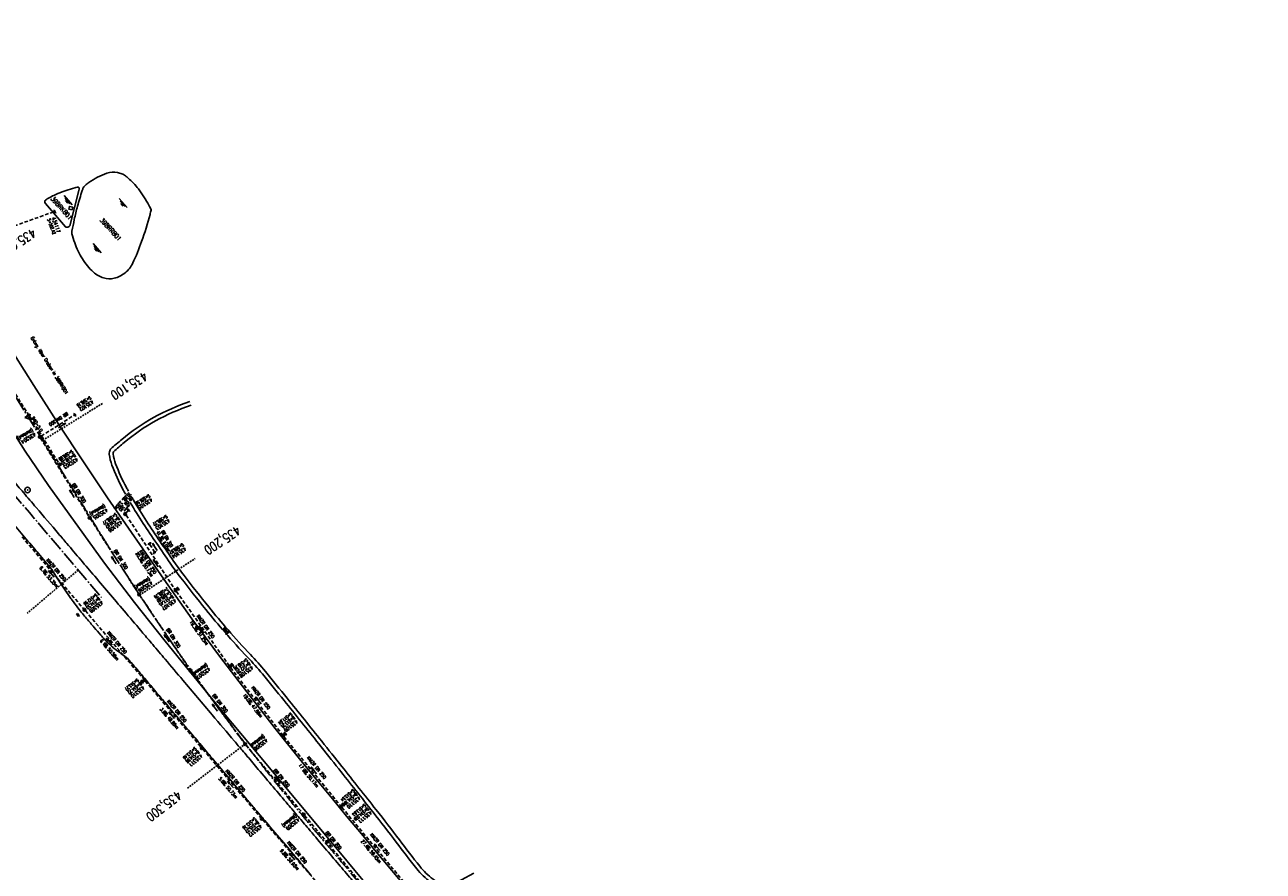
# Model space of a CAD drawing. Extents: x 454519 to 459636, y 422856 to 428936.
# Tile 36 of 82: x 457675 to 458353, y 424926 to 425389. Entities that reach past the tile are written whole.
import ezdxf
from ezdxf.enums import TextEntityAlignment as Align

# ---------------------------------------------------------------- set-up
doc = ezdxf.new("R2010")
doc.units = 0
doc.header["$LTSCALE"] = 2
doc.header["$MEASUREMENT"] = 0
for name, pattern in [('ACHSE', [5.5, 4, -0.5, 0.5, -0.5]), ('AUSGEZOGEN', [0]), ('GESTRICH-X2', [1.5, 1, -0.5]), ('GESTRICHELT', [0.75, 0.5, -0.25])]:
    doc.linetypes.add(name, pattern=pattern)
doc.layers.get('0').update_dxf_attribs({"linetype": 'CONTINUOUS'})
for name, color, linetype in [('ACHSETOP', 1, 'ACHSE'), ('FBR', 8, 'CONTINUOUS'), ('HEKTOM', 1, 'GESTRICHELT'), ('KANAL', 7, 'GESTRICH-X2'), ('Netzknoten_PKT', 7, 'CONTINUOUS'), ('Netzknoten_PKT-NR', 7, 'CONTINUOUS'), ('Netzknoten_SIGNATUR', 7, 'CONTINUOUS'), ('PFEIL', 7, 'CONTINUOUS'), ('RRB', 4, 'AUSGEZOGEN'), ('SCHACHTNR', 6, 'CONTINUOUS'), ('SCHRIFT', 7, 'AUSGEZOGEN'), ('SCHSYMBOL', 7, 'CONTINUOUS'), ('TEXTO', 4, 'CONTINUOUS'), ('TEXTU', 4, 'CONTINUOUS'), ('WEG', 8, 'AUSGEZOGEN')]:
    doc.layers.add(name, color=color, linetype=linetype)
doc.styles.add('ROMANS', font='romans.shx', dxfattribs={"width": 0.8})

# ---------------------------------------------------------------- blocks, each defined once
blk = doc.blocks.new('PP')
at = {"color": 0}
blk.add_circle((0, -0.01), 1.49, dxfattribs=at)
blk.add_point((0, 0), dxfattribs=at)
blk = doc.blocks.new('PROM')
blk.add_line((1.57, 1.82), (0.02, 0.02))
for centre, radius in [((0.32, 1.51), 0.317), ((0.94, 0.29), 0.283), ((1.64, 0.29), 0.283)]:
    blk.add_circle(centre, radius)
blk.add_arc((0.99, 2.68), 1.03, 239.14139, 303.35492)
blk = doc.blocks.new('PFEIL2')
at = {"color": 0}
for p, q in [((0.88, 0), (-2.4, -0.01)), ((0.88, -0.27), (0.88, 0.28)), ((0.88, 0.28), (2.43, 0.01)), ((0.91, 0.27), (0.88, 0.26)), ((0.97, 0.26), (0.88, 0.25)), ((1.02, 0.25), (0.88, 0.23)), ((1.07, 0.24), (0.88, 0.21)), ((1.13, 0.23), (0.88, 0.19)), ((1.18, 0.22), (0.88, 0.17)), ((1.24, 0.21), (0.88, 0.15)), ((1.29, 0.21), (0.88, 0.14)), ((1.34, 0.2), (0.88, 0.12)), ((1.4, 0.19), (0.88, 0.1)), ((1.45, 0.18), (0.88, 0.08)), ((1.51, 0.17), (0.88, 0.06)), ((1.56, 0.16), (0.88, 0.04)), ((1.61, 0.15), (0.88, 0.02)), ((1.67, 0.14), (0.88, 0.01)), ((1.72, 0.13), (0.88, -0.01)), ((1.78, 0.12), (0.88, -0.03)), ((1.83, 0.11), (0.88, -0.05)), ((1.88, 0.1), (0.88, -0.07)), ((1.94, 0.09), (0.88, -0.09)), ((2.05, 0.08), (0.88, -0.12)), ((1.99, 0.08), (0.88, -0.11)), ((2.1, 0.07), (0.88, -0.14)), ((2.15, 0.06), (0.88, -0.16)), ((2.21, 0.05), (0.88, -0.18)), ((2.26, 0.04), (0.88, -0.2)), ((2.32, 0.03), (0.88, -0.22)), ((2.37, 0.02), (0.88, -0.23)), ((2.42, 0.01), (0.88, -0.25)), ((2.43, 0.01), (0.88, -0.27))]:
    blk.add_line(p, q, dxfattribs=at)
blk = doc.blocks.new('30')
at = {"color": 0}
for p, q in [((-0.75, -0.29), (-0.75, 0.29)), ((-0.75, 0.29), (0.75, 0.29)), ((0.75, 0.29), (0.75, -0.29)), ((0.75, -0.29), (-0.75, -0.29))]:
    blk.add_line(p, q, dxfattribs=at)
blk.add_point((0, 0), dxfattribs=at)
blk = doc.blocks.new('GST')
at = {"color": 0}
blk.add_circle((0, 0), 0.75, dxfattribs=at)
blk.add_point((0, 0), dxfattribs=at)
blk = doc.blocks.new('17')
blk.add_lwpolyline([(-0.76, -1.22), (0.75, -1.22), (0.75, -1.8), (-0.76, -1.8)], close=True)
blk.add_blockref('GST', (0, 0))
blk = doc.blocks.new('10')
blk.add_blockref('GST', (0, 0))
blk = doc.blocks.new('40')
at = {"color": 0}
blk.add_arc((0.02, 0.31), 0.91, 192.5363, 347.4637, dxfattribs=at)
blk.add_point((0, 0), dxfattribs=at)
blk = doc.blocks.new('13')
blk.add_lwpolyline([(0.76, 1.22), (-0.75, 1.22), (-0.75, 1.8), (0.76, 1.8)], close=True)
at = {"rotation": 180}
blk.add_blockref('GST', (0, 0), dxfattribs=at)
blk = doc.blocks.new('WASSER2')
at = {"layer": 'TEXTU'}
for p, q in [((-3.34, 0.01), (3.36, 0.01)), ((-1.9, -0.54), (2.16, -0.54)), ((-0.7, -1.16), (1.24, -1.16))]:
    blk.add_line(p, q, dxfattribs=at)
blk = doc.blocks.new('Station_Netzknoten')
at = {"layer": 'Netzknoten_SIGNATUR'}
for p, q in [((-1.75, 0.5), (1.75, 0.5)), ((0, -1.5), (-1.75, 0.5)), ((0, -1.5), (1.75, 0.5))]:
    blk.add_line(p, q, dxfattribs=at)
blk.add_point((0, 0), dxfattribs=at)
blk = doc.blocks.new('PKT')
at = {"color": 0}
blk.add_circle((0, 0), 0.15, dxfattribs=at)
blk.add_point((0, 0), dxfattribs=at)

msp = doc.modelspace()

# ---------------------------------------------------------------- linework, layer by layer
at = {"layer": 'ACHSETOP', "flags": 128}
msp.add_lwpolyline([(457915.72, 424851.29, -0.000006), (457913.58, 424853.81, -0.000044), (457913.3, 424854.14), (457897.16, 424873.22, 0.000004), (457889.08, 424882.77, -0.000008), (457881.01, 424892.31, -0.000002), (457872.61, 424902.22, -0.000003), (457864.86, 424911.39), (457848.71, 424930.47, 0.000027), (457843.58, 424936.54, -0.000013), (457838.45, 424942.6, -0.000828), (457837.34, 424943.91, -0.000193), (457832.58, 424949.58, -0.002836), (457826.36, 424957.07, -0.00181), (457816.73, 424968.91, -0.002663), (457809.62, 424977.8, -0.002228), (457801.22, 424988.52, -0.002227), (457793.59, 424998.45, -0.002235), (457786.07, 425008.4, -0.002237), (457778.64, 425018.43, -0.002229), (457771.27, 425028.55, -0.002228), (457764.01, 425038.74, -0.002231), (457756.84, 425048.97, -0.002238), (457749.71, 425059.34, -0.00227), (457742.78, 425069.63, -0.002201), (457734.87, 425081.59, -0.002958), (457729.08, 425090.55, -0.001376), (457721.3, 425102.82, -0.002197), (457716.48, 425110.54, -0.000018), (457715.87, 425111.53, 0.000102), (457715.76, 425111.71, 0.000005), (457709.19, 425122.34, -0.000006), (457702.61, 425132.97), (457689.46, 425154.23), (457676.31, 425175.49), (457663.16, 425196.75, -0.000006), (457656.58, 425207.38, 0.000006), (457650.01, 425218.01), (457636.86, 425239.28), (457623.71, 425260.54, -0.000006), (457617.13, 425271.17, 0.000006), (457610.56, 425281.8), (457597.41, 425303.06), (457584.25, 425324.32, -0.000017), (457577.68, 425334.95, 0.000017), (457571.1, 425345.59, 0.000011), (457564.53, 425356.22, -0.000007), (457557.95, 425366.85, -0.000002), (457550.82, 425378.37, -0.000002), (457544.8, 425388.11, -0.000012), (457538.23, 425398.74, 0.000002), (457531.65, 425409.37, 0.000013), (457522.15, 425424.73, 0.000036), (457518.82, 425430.11, 0.000002), (457518.5, 425430.63, 0.001494), (457513.17, 425439.19, 0.001009), (457505.21, 425451.81, 0.002111), (457499.48, 425460.77, 0.001564), (457491.66, 425472.81, 0.001564), (457484.79, 425483.24, 0.001559), (457477.84, 425493.65, 0.001562), (457470.82, 425504.02, 0.001568), (457463.77, 425514.31, 0.001567), (457456.64, 425524.56, 0.001562), (457449.44, 425534.8, 0.001556), (457442.17, 425544.98, 0.001559), (457434.85, 425555.1, 0.001564), (457427.46, 425565.18, 0.001563), (457420.01, 425575.22, 0.001565), (457412.5, 425585.2, 0.001564), (457404.92, 425595.15, 0.001562), (457397.28, 425605.05, 0.001562), (457389.58, 425614.89, 0.001563), (457381.81, 425624.71, 0.001568), (457374, 425634.44, 0.001561), (457366.14, 425644.12, 0.001554), (457358.17, 425653.79, 0.001558), (457350.15, 425663.42, 0.001564), (457342.11, 425672.95, 0.001572), (457334, 425682.43, 0.001566), (457325.8, 425691.9, 0.00156), (457317.56, 425701.31, 0.001562), (457309.26, 425710.65, 0.00156), (457300.91, 425719.93, 0.001558), (457292.49, 425729.18, 0.001564), (457284, 425738.39, 0.001569), (457275.49, 425747.51, 0.001564), (457266.01, 425757.53, 0.001926), (457258.25, 425765.62, 0.001186), (457247.56, 425776.64, 0.001887), (457240.8, 425783.52, 0.000041), (457237.45, 425786.9, 0.000316), (457237.01, 425787.34, 0.000002), (457228.45, 425795.96, 0.000003), (457223.19, 425801.26), (457205.57, 425819), (457187.95, 425836.74), (457170.34, 425854.48), (457152.72, 425872.22), (457135.11, 425889.96), (457117.49, 425907.69), (457099.87, 425925.43), (457082.26, 425943.17), (457064.64, 425960.91, 0.000014), (457055.83, 425969.78, -0.000014), (457047.03, 425978.65), (457029.41, 425996.39), (457011.79, 426014.13), (456994.18, 426031.87), (456976.56, 426049.61), (456958.95, 426067.35), (456941.33, 426085.09), (456923.71, 426102.82), (456906.1, 426120.56, 0.000014), (456897.29, 426129.43, -0.000014), (456888.48, 426138.3), (456870.86, 426156.04), (456853.25, 426173.78), (456835.63, 426191.52), (456818.02, 426209.26), (456800.4, 426227), (456782.78, 426244.74), (456765.17, 426262.47), (456747.55, 426280.21), (456729.93, 426297.95), (456712.32, 426315.69), (456694.7, 426333.43), (456677.09, 426351.17), (456659.47, 426368.91), (456641.85, 426386.65), (456624.24, 426404.39), (456606.62, 426422.13), (456589.01, 426439.87, 0.000014), (456580.2, 426448.74, -0.000014), (456571.39, 426457.6), (456553.77, 426475.34), (456536.16, 426493.08), (456518.54, 426510.82), (456500.93, 426528.56), (456483.31, 426546.3), (456465.69, 426564.04), (456448.08, 426581.78), (456430.46, 426599.52, 0.000014), (456421.65, 426608.39, -0.000014), (456412.84, 426617.26), (456395.23, 426634.99), (456383.63, 426646.67, 0.000725), (456382.56, 426647.75, 0.000156), (456377.6, 426652.72, 0.002626), (456370.69, 426659.55, 0.001668), (456359.73, 426670.21, 0.002498), (456351.52, 426678.06, 0.002083), (456341.58, 426687.4, 0.002085), (456332.39, 426695.88, 0.002089), (456323.15, 426704.28, 0.002082), (456313.84, 426712.59, 0.002074), (456304.43, 426720.86, 0.002079), (456294.95, 426729.04, 0.002087), (456285.44, 426737.12, 0.002093), (456275.86, 426745.12, 0.002088), (456266.18, 426753.06, 0.002077), (456256.46, 426760.91, 0.002077), (456246.66, 426768.68, 0.002082), (456236.8, 426776.37, 0.002086), (456226.89, 426783.97, 0.002088), (456215.98, 426792.19, 0.002513), (456206.86, 426798.93, 0.001652), (456194.46, 426807.93, 0.002613), (456186.58, 426813.55, 0.000131), (456181.19, 426817.36, 0.000661), (456180.12, 426818.11, 0.000001), (456173.12, 426823.01, -0.000002), (456166.12, 426827.92), (456145.65, 426842.27), (456125.17, 426856.61), (456104.7, 426870.96), (456084.23, 426885.31, 0.000012), (456075.03, 426891.75, -0.000012), (456065.83, 426898.2, -0.00044), (456065.72, 426898.27, -0.000024), (456063.76, 426899.66, -0.003713), (456055.72, 426905.4, -0.002427), (456043.53, 426914.34, -0.004512), (456034.85, 426920.89, -0.003471), (456023.71, 426929.59, -0.003476), (456013.96, 426937.42, -0.003478), (456004.33, 426945.38, -0.003472), (455994.81, 426953.46, -0.003468), (455985.39, 426961.7, -0.003467), (455976.09, 426970.06, -0.003474), (455966.91, 426978.53, -0.003474), (455957.86, 426987.14, -0.003467), (455948.91, 426995.88, -0.00347), (455940.09, 427004.74, -0.003474), (455931.4, 427013.72, -0.003479), (455922.83, 427022.81, -0.003475), (455914.39, 427032.04, -0.003471), (455906.07, 427041.38, -0.003476), (455897.89, 427050.82, -0.00347), (455889.85, 427060.38, -0.003463), (455881.92, 427070.06, -0.00347), (455874.13, 427079.85, -0.003479), (455866.5, 427089.73, -0.003479), (455859, 427099.71, -0.003469), (455851.62, 427109.82, -0.003465), (455844.39, 427120.03, -0.003473), (455837.31, 427130.32, -0.003478), (455830.37, 427140.71, -0.003474), (455823.57, 427151.21, -0.00347), (455816.92, 427161.79, -0.003471), (455810.42, 427172.47, -0.003472), (455804.07, 427183.23, -0.003473), (455797.87, 427194.08, -0.003473), (455791.42, 427205.75, -0.003967), (455785.92, 427216.04, -0.002976), (455778.94, 427229.57, -0.004632), (455774.58, 427238.32, -0.000579), (455770.49, 427246.77, -0.001724), (455769.13, 427249.62, -0.000007), (455765.12, 427258.07, -0.000021), (455763.79, 427260.87), (455753.08, 427283.46), (455742.37, 427306.05), (455731.66, 427328.64, -0.000016), (455726.85, 427338.77, 0.000012), (455722.05, 427348.89, 0.000505), (455721.99, 427349.02, 0.000029), (455720.94, 427351.23, 0.005761), (455716.62, 427360.03, 0.003719), (455709.66, 427373.54, 0.006688), (455704.46, 427383.16, 0.005204), (455697.47, 427395.36, 0.00521), (455691.03, 427406.07, 0.005208), (455684.38, 427416.66, 0.005212), (455677.5, 427427.1, 0.005215), (455670.41, 427437.39, 0.005208), (455663.11, 427447.52, 0.005201), (455655.59, 427457.52, 0.005205), (455647.54, 427467.76, 0.005666), (455639.94, 427477.01, 0.004763), (455630.21, 427488.37, 0.007089), (455623.49, 427495.84, 0.001658), (455615.56, 427504.36, 0.003572), (455611.84, 427508.28, 0.000012), (455608, 427512.26, -0.000027), (455606.32, 427514), (455588.97, 427532), (455571.61, 427550), (455554.26, 427567.99), (455536.91, 427585.99, 0.000014), (455528.23, 427594.99, -0.000014), (455519.55, 427603.99), (455502.2, 427621.98), (455484.85, 427639.98, 0.000002), (455479.31, 427645.72, -0.000001), (455473.77, 427651.47, -0.001156), (455472.6, 427652.69, -0.000265), (455467.53, 427658.01, -0.003963), (455460.87, 427665.1, -0.002525), (455450.56, 427676.37, -0.003728), (455442.98, 427684.88, -0.00312), (455434.07, 427695.16, -0.003121), (455425.99, 427704.71, -0.003125), (455418.05, 427714.35, -0.003131), (455410.22, 427724.09, -0.003129), (455402.51, 427733.93, -0.003124), (455394.93, 427743.86, -0.003122), (455387.47, 427753.9, -0.003123), (455380.13, 427764.03, -0.003127), (455372.93, 427774.24, -0.003128), (455365.85, 427784.53, -0.003125), (455358.9, 427794.93, -0.003121), (455351.83, 427805.8, -0.003366), (455345.4, 427815.97, -0.002883), (455337.58, 427828.68, -0.004268), (455332.42, 427837.34, -0.001081), (455326.42, 427847.67, -0.002226), (455323.54, 427852.71, -0.000009), (455321.01, 427857.17, 0.000021), (455319.97, 427859.01), (455307.64, 427880.76, -0.000002), (455301.48, 427891.64, 0.000005), (455295.32, 427902.52, 0.000005), (455289.16, 427913.39, -0.000006), (455283, 427924.27, -0.000002), (455276.84, 427935.15, -0.000002), (455270.68, 427946.02, -0.000003), (455264.52, 427956.9, 0.000003), (455258.36, 427967.77, 0.000002), (455252.2, 427978.65, 0.000002), (455246.03, 427989.53, 0.000006), (455239.87, 428000.4, -0.000005), (455233.71, 428011.28, -0.000005), (455227.55, 428022.16, 0.000005), (455221.39, 428033.03, 0.000005), (455215.23, 428043.91, -0.000005), (455209.07, 428054.78, -0.000005), (455202.91, 428065.66, 0.000005), (455196.75, 428076.54, 0.000005), (455190.59, 428087.41, -0.000006), (455184.42, 428098.29, -0.000002), (455178.26, 428109.17, -0.000002), (455172.1, 428120.04, -0.000003), (455165.94, 428130.92, 0.000003), (455159.78, 428141.79, 0.000002), (455153.62, 428152.67, 0.000002), (455147.46, 428163.55, 0.000006), (455141.3, 428174.42, -0.000005), (455135.14, 428185.3, -0.000005), (455128.98, 428196.18, 0.000005), (455122.82, 428207.05, 0.000005), (455116.66, 428217.93, -0.000009), (455110.49, 428228.8), (455098.17, 428250.56), (455091.75, 428261.89, 0.000684), (455090.33, 428264.4, 0.000218), (455085.82, 428272.29, 0.001881), (455080.96, 428280.74, 0.001202), (455073.26, 428293.91, 0.001632), (455067.33, 428303.92, 0.001421), (455060.45, 428315.38, 0.001428), (455053.96, 428326.06, 0.001428), (455047.4, 428336.7, 0.00142), (455040.79, 428347.29, 0.001417), (455034.11, 428357.87, 0.001416), (455027.36, 428368.42, 0.00142), (455020.58, 428378.89, 0.001425), (455013.72, 428389.34, 0.001425), (455006.81, 428399.76, 0.001418), (454999.84, 428410.12, 0.001415), (454992.8, 428420.47, 0.001417), (454985.7, 428430.77, 0.00142), (454978.56, 428441.01, 0.001426), (454971.36, 428451.22, 0.001423), (454964.09, 428461.4, 0.00142), (454956.76, 428471.54, 0.001422), (454949.38, 428481.62, 0.001169), (454943.26, 428489.9, 0.001416)], format="xyb", dxfattribs=at)
msp.add_lwpolyline([(456284.85, 426002.02), (456285.26, 426001.55), (456302.29, 425983.25), (456319.77, 425965.38), (456337.69, 425947.95), (456356.05, 425930.98), (456374.82, 425914.47), (456393.99, 425898.43), (456413.57, 425882.88), (456433.52, 425867.82), (456453.85, 425853.27), (456474.53, 425839.23), (456495.56, 425825.7), (456516.92, 425812.71), (456538.6, 425800.26), (456546.62, 425795.83), (456560.58, 425788.35), (456582.84, 425776.97), (456605.34, 425766.09), (456628.07, 425755.67), (456650.98, 425745.67), (456674.06, 425736.07), (456697.29, 425726.81), (456720.63, 425717.87), (456744.08, 425709.21), (456767.62, 425700.78), (456791.23, 425692.55), (456814.88, 425684.47), (456838.58, 425676.5), (456862.3, 425668.61), (456880.49, 425662.58), (456886.03, 425660.75), (456909.76, 425652.88), (456933.47, 425644.95), (456957.16, 425636.94), (456980.79, 425628.79), (457004.36, 425620.47), (457027.86, 425611.94), (457051.27, 425603.15), (457074.56, 425594.07), (457097.72, 425584.66), (457120.73, 425574.88), (457143.56, 425564.68), (457160.92, 425556.58), (457166.18, 425554.05), (457188.58, 425542.95), (457210.74, 425531.39), (457232.66, 425519.37), (457254.33, 425506.89), (457275.73, 425493.96), (457296.85, 425480.6), (457317.69, 425466.79), (457338.24, 425452.55), (457358.49, 425437.89), (457378.43, 425422.81), (457392.51, 425411.76), (457398.05, 425407.32), (457417.35, 425391.43), (457436.34, 425375.17), (457455.03, 425358.56), (457473.43, 425341.64), (457491.55, 425324.42), (457509.41, 425306.93), (457527.03, 425289.2), (457544.43, 425271.24), (457561.61, 425253.08), (457578.09, 425235.63), (457595.42, 425216.25), (457612.09, 425197.61), (457628.62, 425178.85), (457645.03, 425160), (457661.36, 425141.06), (457677.61, 425122.07), (457693.8, 425103.02), (457709.97, 425083.95), (457717.08, 425075.56)], dxfattribs=at)
at = {"layer": 'ACHSETOP'}
msp.add_lwpolyline([(458142.07, 424478.93, -0.000001), (458146.87, 424467.39, 0.000017), (458151.67, 424455.85, 0.000009), (458156.47, 424444.3, -0.000011), (458161.27, 424432.76, -0.000008), (458166.07, 424421.22, 0.000009), (458170.87, 424409.68, 0.000009)], format="xyb", dxfattribs=at)
at = {"layer": 'FBR', "flags": 128}
for points in [[(457176.51, 425850.98, -0.000001), (457160.29, 425867.39, -0.000176)], [(458141.72, 424475.08, -0.000002), (458149.18, 424457.16, -0.000619)]]:
    msp.add_lwpolyline(points, format="xyb", dxfattribs=at)
at = {"layer": 'FBR'}
for points in [[(457668.25, 425140.17, -0.000554), (457674.33, 425133.03, 0.000481), (457681.33, 425124.81, 0.000169), (457693.57, 425110.45, -0.000454), (457698.12, 425105.11, -0.000021), (457705.74, 425096.15, 0.000017), (457713.37, 425087.18, 0.000002), (457721.98, 425077.06, -0.000001), (457730.58, 425066.93, -0.000044), (457739.8, 425056.09, -0.000077), (457745.15, 425049.8, -0.001437), (457751.93, 425041.77, 0.001), (457761.67, 425030.22, 0.000053), (457769.69, 425020.74, -0.000109), (457777.71, 425011.27, -0.000007), (457789.87, 424996.9, -0.00002), (457794.13, 424991.86, -0.000035), (457796.94, 424988.54, -0.000016), (457802.98, 424981.4, -0.000366), (457811.1, 424971.79, 0.000571), (457819.22, 424962.18, 0.000051), (457824.8, 424955.58, 0.00005), (457830.44, 424948.93, 0.000001), (457838.48, 424939.43, 0.000001), (457846.15, 424930.39, 0.000007), (457852.93, 424922.37, -0.000013), (457859.72, 424914.36, -0.000204)], [(457668.25, 425140.17, -0.000554), (457674.33, 425133.03, 0.000481), (457681.33, 425124.81, 0.000169), (457693.57, 425110.45, -0.000454), (457698.12, 425105.11, -0.000021), (457705.74, 425096.15, 0.000017), (457713.37, 425087.18, 0.000002), (457721.98, 425077.06, -0.000001), (457730.58, 425066.93, -0.000044), (457739.8, 425056.09, -0.000077), (457745.15, 425049.8, -0.001437), (457751.93, 425041.77, 0.001), (457761.67, 425030.22, 0.000053), (457769.69, 425020.74, -0.000109), (457777.71, 425011.27, -0.000007), (457789.87, 424996.9, -0.00002), (457794.13, 424991.86, -0.000035), (457796.94, 424988.54, -0.000016), (457802.98, 424981.4, -0.000366), (457811.1, 424971.79, 0.000571), (457819.22, 424962.18, 0.000051), (457824.8, 424955.58, 0.00005), (457830.44, 424948.93, 0.000001), (457838.48, 424939.43, 0.000001), (457846.15, 424930.39, 0.000007), (457852.93, 424922.37, -0.000013), (457859.72, 424914.36, -0.000204)], [(457731.41, 425042.14, -0.001049), (457733.04, 425040.3, -0.00498), (457733.38, 425039.91, -0.000002), (457739.91, 425032.17, -0.000022), (457740.58, 425031.37, -0.000021), (457749.75, 425020.51, 0.000034), (457755.48, 425013.72, 0.001821), (457762.94, 425004.94, -0.001895), (457770.11, 424996.51, -0.000568), (457776.81, 424988.54, 0.000402), (457786.3, 424977.27, 0.000116), (457796.13, 424965.6, 0.000265), (457800.45, 424960.49, 0.001338), (457807.37, 424952.34, -0.000983), (457816.8, 424941.26, -0.000677), (457825.27, 424931.24, 0.000853), (457832, 424923.28, 0.000637)], [(457731.41, 425042.14, -0.001049), (457733.04, 425040.3, -0.00498), (457733.38, 425039.91, -0.000002), (457739.91, 425032.17, -0.000022), (457740.58, 425031.37, -0.000021), (457749.75, 425020.51, 0.000034), (457755.48, 425013.72, 0.001821), (457762.94, 425004.94, -0.001895), (457770.11, 424996.51, -0.000568), (457776.81, 424988.54, 0.000402), (457786.3, 424977.27, 0.000116), (457796.13, 424965.6, 0.000265), (457800.45, 424960.49, 0.001338), (457807.37, 424952.34, -0.000983), (457816.8, 424941.26, -0.000677), (457825.27, 424931.24, 0.000853), (457832, 424923.28, 0.000637)], [(457664.66, 425120.72, -0.000024), (457679.61, 425103.13, -0.003001), (457682.57, 425099.61, -0.001218), (457689.78, 425090.87)], [(457664.66, 425120.72, -0.000024), (457679.61, 425103.13, -0.003001), (457682.57, 425099.61, -0.001218), (457689.78, 425090.87)], [(457689.78, 425090.87, 0.003467), (457692.8, 425086.07, 0.007873), (457694.17, 425083.99, 0.000627), (457700.29, 425075.07, 0.006555), (457700.88, 425074.22, 0.007178), (457704.15, 425069.86, 0.009746), (457706.66, 425066.73, 0.001909), (457708.88, 425064.09, 0.001022), (457713.06, 425059.19, 0.001555), (457716.74, 425054.91, 0.003078), (457718.62, 425052.77, 0.017562), (457720.36, 425050.95, 0.014949), (457722.54, 425048.94, 0.007877), (457724.56, 425047.24, 0.011585), (457725.99, 425046.13, 0.002566), (457727.03, 425045.37, -0.001084), (457729.49, 425043.58, -0.003319), (457730.03, 425043.18, -0.001294), (457731.41, 425042.14)], [(457689.78, 425090.87, 0.003467), (457692.8, 425086.07, 0.007873), (457694.17, 425083.99, 0.000627), (457700.29, 425075.07, 0.006555), (457700.88, 425074.22, 0.007178), (457704.15, 425069.86, 0.009746), (457706.66, 425066.73, 0.001909), (457708.88, 425064.09, 0.001022), (457713.06, 425059.19, 0.001555), (457716.74, 425054.91, 0.003078), (457718.62, 425052.77, 0.017562), (457720.36, 425050.95, 0.014949), (457722.54, 425048.94, 0.007877), (457724.56, 425047.24, 0.011585), (457725.99, 425046.13, 0.002566), (457727.03, 425045.37, -0.001084), (457729.49, 425043.58, -0.003319), (457730.03, 425043.18, -0.001294), (457731.41, 425042.14)], [(457893.96, 424873.87, 0.000023), (457910.48, 424854.32, 0.001581)], [(457893.96, 424873.87, 0.000023), (457910.48, 424854.32, 0.001581)], [(457883.1, 424886.72, 0.000011), (457889.49, 424879.15, 0.000085)], [(457883.1, 424886.72, 0.000011), (457889.49, 424879.15, 0.000085)], [(457864.42, 424908.81, -0.000078), (457876.71, 424894.28, -0.00005)], [(457864.42, 424908.81, -0.000078), (457876.71, 424894.28, -0.00005)]]:
    msp.add_lwpolyline(points, format="xyb", dxfattribs=at)
for points in [[(457884.33, 424916.09), (457876.04, 424926.05), (457867.56, 424936.24), (457859.41, 424946.03), (457851.29, 424955.8), (457843.58, 424965.2), (457835.41, 424975.18), (457825.58, 424987.24), (457812.24, 425003.73), (457796.65, 425023.84), (457781.7, 425043.5), (457766.6, 425063.9), (457751.17, 425085.53), (457720.38, 425130.15), (457706.84, 425150.38), (457693.88, 425170.06), (457679.96, 425191.78), (457669.36, 425208.42)], [(457873.32, 424905.11), (457864.14, 424916.11), (457855.82, 424925.98), (457847.96, 424935.58), (457839.75, 424945.41), (457831.68, 424954.99), (457823.3, 424965.05), (457813.53, 424976.92), (457800, 424993.12), (457783.01, 425013.48), (457767.77, 425032.07), (457751.94, 425051.72), (457735.18, 425072.84), (457718.7, 425094.29), (457687.96, 425137.01), (457675.28, 425155.65), (457660.57, 425178.5)]]:
    msp.add_lwpolyline(points, dxfattribs=at)
at = {"layer": 'HEKTOM'}
for p, q in [((457684.88, 425161.66), (457717.9, 425182.04)), ((457737.94, 425076.91), (457768.31, 425096.91)), ((457704.31, 425090.62), (457676.44, 425066.98)), ((457795.88, 424995.44), (457764.12, 424971.09))]:
    msp.add_line(p, q, dxfattribs=at)
at = {"layer": 'KANAL'}
for p, q in [((457643.84, 425269.97), (457690.97, 425286.88)), ((457655.62, 425209.91), (457693.75, 425149.06)), ((457730.5, 425120.69), (457757.28, 425080.12)), ((457730.56, 425121.91), (457731.5, 425123.03)), ((457673.53, 425108.84), (457707.22, 425069.44)), ((457743.62, 425104.59), (457745.97, 425100.72)), ((457758.12, 425078.88), (457786.97, 425038.31)), ((457708.22, 425068.28), (457740.06, 425030.94)), ((457787.84, 425037.12), (457816.03, 425000.53)), ((457741.03, 425029.81), (457771.62, 424993.62)), ((457816.97, 424999.34), (457847.84, 424961.72)), ((457772.59, 424992.47), (457804.41, 424954.91)), ((457848.78, 424960.56), (457885.81, 424915.97)), ((457805.41, 424953.78), (457839.03, 424914.88))]:
    msp.add_line(p, q, dxfattribs=at)
for points in [[(457683.98, 425163.97), (457702.15, 425175.42)], [(457683.74, 425162.93), (457710.21, 425119.89)], [(457711.01, 425118.62), (457737.31, 425077.88)], [(457738.14, 425076.63), (457765.4, 425036.21)], [(457766.27, 425034.98), (457795.35, 424995.79)], [(457796.28, 424994.61), (457827.32, 424957.34)], [(457828.28, 424956.19), (457859.46, 424918.85)]]:
    msp.add_lwpolyline(points, dxfattribs=at)
at = {"layer": 'RRB', "flags": 128}
msp.add_lwpolyline([(457706.53, 425298.5, -0.051219), (457707.08, 425300.04, -0.081562), (457707.68, 425300.88, -0.031354), (457708.24, 425301.38, -0.00975), (457710.16, 425302.84, -0.073428), (457719.94, 425307.99, -0.138755), (457725.85, 425308.36, -0.027757), (457728.18, 425307.72, -0.06062), (457729.18, 425307.24, -0.022588), (457730.14, 425306.56, -0.013315), (457731.69, 425305.31, -0.0518), (457737.26, 425299.41, -0.039173), (457743.09, 425290.41, -0.014314), (457744.22, 425288.17, -0.125491), (457744.28, 425287.89, -0.047306), (457744.26, 425287.77, -0.002276), (457743.65, 425285.44, -0.020765), (457739.06, 425270.57, -0.025441), (457734.2, 425258.82, -0.110934), (457729.97, 425253.42, -0.114051), (457723.98, 425250.46, -0.131207), (457718.24, 425250.62, -0.115712), (457712.61, 425253.85, -0.063254), (457706.6, 425261.08, -0.060845), (457702.38, 425269.91, -0.012836), (457700.86, 425274.85, -0.090254), (457700.79, 425275.59, -0.026728), (457700.89, 425276.29, -0.00296), (457702.16, 425282.56, -0.015318), (457703.93, 425289.87, -0.012787), (457706.53, 425298.5)], format="xyb", dxfattribs=at)
at = {"layer": 'RRB'}
msp.add_lwpolyline([(457704.64, 425298.57, 0.060526), (457704.79, 425299.92, 0.358206), (457704.11, 425300.39, 0.035539), (457703.67, 425300.32, 0.011991), (457702.38, 425299.99, 0.026533), (457693.21, 425296.85, 0.039686), (457687.4, 425293.96, 0.021668), (457686.54, 425293.38, 0.045292), (457686.16, 425293.05, 0.229803), (457685.96, 425292.41, 0.140844), (457686.39, 425291.44), (457697.29, 425278.64, 0.103089), (457698, 425278.39, 0.103089), (457698.74, 425278.44, 0.091536), (457699.34, 425278.74, 0.091536), (457699.79, 425279.23)], format="xyb", close=True, dxfattribs=at)
at = {"layer": 'SCHACHTNR'}
msp.add_line((457758.35, 425079.94), (457758.59, 425080.02), dxfattribs=at)
at = {"layer": 'SCHSYMBOL', "flags": 128}
msp.add_lwpolyline([(457701.08, 425287.88), (457701.45, 425289.37), (457699.52, 425289.82), (457699.14, 425288.32), (457701.08, 425287.88)], dxfattribs=at)
at = {"layer": 'WEG'}
for points in [[(457765.53, 425182.89, 0.04673), (457745.58, 425174.15, 0.048191), (457728.19, 425162.18, 0.007852), (457722.24, 425157.02, 0.088803), (457721.81, 425156.47, 0.15216), (457721.36, 425154.04, 0.059899), (457722.81, 425148.04, 0.034155), (457728.81, 425134.8, 0.003142), (457730.24, 425132.18, 0.004724)], [(457732.82, 425127.64, 0.014227), (457739.96, 425116.19, 0.004724), (457754.75, 425094.31, 0.012532), (457760.61, 425086.26, 0.006366), (457774.19, 425069.02, 0.008482), (457784.76, 425056.39, 0.011913), (457797.07, 425042.85, -0.017816), (457805.19, 425033.69, -0.002701), (457817.08, 425019.13, -0.001673), (457836.06, 424995.46, -0.00041), (457847.05, 424981.64, -0.00024), (457865.82, 424957.97, -0.006662), (457878.51, 424941.51, 0.007543), (457889.74, 424926.99, 0.064307), (457897.4, 424919.58, -0.07669), (457903.69, 424913.2, -0.015466), (457906.78, 424908.61, 0.015669), (457909.83, 424904.09, 0.003111), (457911.22, 424902.2, 0.000187), (457934.41, 424870.91, 0.004956), (457944.79, 424857.21, 0.002816), (457964.12, 424832.49)]]:
    msp.add_lwpolyline(points, format="xyb", dxfattribs=at)
at = {"layer": 'WEG', "flags": 128}
for points in [[(457731.79, 425133.83, -0.002415), (457730.71, 425135.82, -0.034155), (457724.82, 425148.8, -0.059899), (457723.49, 425154.29, -0.148502), (457723.7, 425155.44, -0.007822), (457729.57, 425160.53, -0.048191), (457746.63, 425172.27, -0.04673), (457766.2, 425180.85)], [(457921.07, 424924.55), (457907.61, 424917.16), (457902.71, 424917.74, 0.042696), (457898.69, 424921.31, -0.064307), (457891.42, 424928.34, -0.007543), (457880.23, 424942.8, 0.006662), (457867.51, 424959.31, 0.00024), (457848.74, 424982.98, 0.00041), (457837.74, 424996.81, 0.001673), (457818.75, 425020.49, 0.002701), (457806.85, 425035.07, 0.017816), (457798.63, 425044.33, -0.011913), (457786.39, 425057.8, -0.008482), (457775.87, 425070.37, -0.006366), (457762.32, 425087.57, -0.012532), (457756.53, 425095.53, -0.004724), (457741.75, 425117.38, -0.014777), (457734.42, 425129.18, -0.014777)]]:
    msp.add_lwpolyline(points, format="xyb", dxfattribs=at)

# ---------------------------------------------------------------- block references
at = {"rotation": 127.835}
for p in [(457683.35, 425163.57), (457737.72, 425077.25), (457765.82, 425035.58)]:
    msp.add_blockref('GST', p, dxfattribs=at)
at = {"layer": 'Netzknoten_PKT'}
msp.add_blockref('PKT', (457676.86, 425174.61), dxfattribs=at)
at = {"layer": 'Netzknoten_SIGNATUR', "rotation": 31.73767397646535}
msp.add_blockref('Station_Netzknoten', (457676.86, 425174.61), dxfattribs=at)
at = {"layer": 'PFEIL'}
for p, rotation in [((457695.48, 425169.85), 31.36667278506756), ((457700.89, 425132.47), 121.3666727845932), ((457730.96, 425124.7), 50.3192), ((457746.23, 425103.3), 121.1197), ((457723.81, 425096.04), 121.3666727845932), ((457746.79, 425094.41), 123.4453), ((457689.63, 425088.49), 130.5293), ((457771.73, 425058.02), 125.4073), ((457721.28, 425051.46), 130.4611), ((457752.76, 425053.28), 125.7884189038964), ((457779.2, 425015.22), 125.7884189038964), ((457803.01, 425019.19), 127.5926), ((457755.56, 425011.06), 130.2019), ((457813.42, 424975.54), 130.538302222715), ((457833.36, 424980.83), 129.361), ((457787.74, 424973.04), 130.2839), ((457842.25, 424940.9), 130.538302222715), ((457821.45, 424933.66), 130.8432), ((457868.15, 424938.72), 129.6904)]:
    msp.add_blockref('PFEIL2', p, dxfattribs=dict(at, rotation=rotation))
at = {"layer": 'RRB', "rotation": 311.1966744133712}
for p in [(457698.76, 425293.28), (457728.99, 425291.69), (457714.64, 425266.92)]:
    msp.add_blockref('WASSER2', p, dxfattribs=at)
at = {"layer": 'SCHSYMBOL'}
for name, p, rotation in [('40', (457691.67, 425287.14), 296.7938679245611), ('40', (457702.66, 425175.74), 301.7373999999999), ('10', (457694.14, 425148.44), 301.7373999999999), ('10', (457710.61, 425119.25), 301.7373999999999), ('10', (457730.08, 425121.32), 301.7373999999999), ('40', (457731.99, 425123.62), 320.5475594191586), ('40', (457743.23, 425105.25), 29.33965447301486), ('40', (457746.35, 425100.07), 223.7468980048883), ('13', (457757.7, 425079.49), 303.7314999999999), ('30', (457704.16, 425066), 310.4678647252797), ('GST', (457707.72, 425068.86), 308.3391598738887), ('13', (457787.4, 425037.72), 305.8566), ('17', (457740.54, 425030.38), 308.9916744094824), ('13', (457816.49, 424999.92), 307.835), ('10', (457772.1, 424993.04), 306.9559), ('10', (457795.8, 424995.19), 309.0023), ('13', (457848.31, 424961.14), 309.9167), ('10', (457827.8, 424956.76), 309.0023), ('10', (457804.9, 424954.34), 309.0023), ('30', (457856.11, 424954.24), 310.2398)]:
    msp.add_blockref(name, p, dxfattribs=dict(at, rotation=rotation))
msp.add_blockref('PP', (457676.57, 425134.49), dxfattribs=at)
at = {"layer": 'TEXTU'}
for p, rotation in [((457729.65, 425130.8), 226.7858478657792), ((457748.9, 425108.01), 301.1197), ((457738.04, 425095.93), 303.4453), ((457685.07, 425089.2), 310.5293), ((457767.84, 425058.32), 305.4073), ((457718.22, 425049.32), 310.4611), ((457797.25, 425018.36), 307.5926), ((457751.01, 425011.8), 310.2019), ((457827.72, 424979.93), 309.361), ((457783.19, 424973.77), 310.2838999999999), ((457861.98, 424938.4), 309.6903999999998), ((457816.89, 424934.35), 310.8432)]:
    msp.add_blockref('PROM', p, dxfattribs=dict(at, rotation=rotation))

# ---------------------------------------------------------------- texts
at = {"layer": 'HEKTOM', "style": 'ROMANS', "width": 0.8}
for s, rotation, p in [('435,000', 211.7374, (457679.33, 425277.98)), ('435,100', 211.7374, (457740.43, 425199.53)), ('435,200', 213.3703, (457791.3, 425115.12)), ('435,300', 217.4629, (457758.66, 424970.06))]:
    msp.add_text(s, height=5, rotation=rotation, dxfattribs=at).set_placement(p)
at = {"layer": 'Netzknoten_PKT-NR', "style": 'ROMANS', "width": 0.75}
msp.add_text('840-5.0', height=1.8, rotation=302.13068, dxfattribs=at).set_placement((457683.46, 425166.1), align=Align.RIGHT)
at = {"layer": 'RRB', "style": 'ROMANS', "width": 0.8}
for s, rotation, p in [('398RKB01', 311.8325, (457689.08, 425293.82)), ('398RRB01', 312.37547, (457715.94, 425282.11))]:
    msp.add_text(s, height=2.5, rotation=rotation, dxfattribs=at).set_placement(p)
at = {"layer": 'SCHACHTNR', "style": 'ROMANS'}
for s, height, rotation, width, p in [('S=502.42', 1.8, 289.14756, 0.6, (457687.41, 425282.68)), ('434117', 2, 289.14756, 0.7, (457689.77, 425283.5)), ('S=506.16', 1.8, 211.7374, 0.6, (457710.76, 425185.92)), ('435102', 2, 211.7374, 0.7, (457712.07, 425183.8)), ('(überbaut)', 1.8, 211.7374, 0.6, (457679, 425168.15)), ('435204', 2, 211.7374, 0.7, (457680.31, 425166.02)), ('S=508.99', 1.8, 211.7374, 0.6, (457700.92, 425156.53)), ('D=510.32', 1.8, 211.7374, 0.6, (457702.24, 425154.41)), ('435203', 2, 211.7374, 0.7, (457703.55, 425152.28)), ('(überbaut)', 1.8, 210.82054, 0.6, (457718.55, 425126.59)), ('S=508.56', 1.8, 211.7374, 0.6, (457743, 425132.25)), ('435105', 2, 211.7374, 0.7, (457744.31, 425130.09)), ('435205', 2, 210.82054, 0.7, (457719.82, 425124.44)), ('S=508.77', 1.8, 215.93501, 0.6, (457724.74, 425121.95)), ('D=510.07', 1.8, 215.93501, 0.6, (457726.21, 425119.93)), ('S=509.72', 1.8, 212.5085, 0.6, (457752.51, 425120.94)), ('435106', 2, 215.93501, 0.7, (457727.67, 425117.91)), ('435103', 2, 212.5085, 0.7, (457753.86, 425118.82)), ('S=509.97', 1.8, 212.7595, 0.6, (457761.44, 425105.43)), ('435104', 2, 212.7595, 0.7, (457762.79, 425103.34)), ('(überbaut)', 1.8, 212.7595, 0.6, (457742.96, 425086.72)), ('435206', 2, 212.7595, 0.7, (457744.3, 425084.62)), ('Z=509.79', 1.8, 213.7315, 0.6, (457753.05, 425081.22)), ('S=509.80', 1.8, 213.7315, 0.6, (457754.45, 425079.16)), ('S=512.96', 1.8, 218.33916, 0.6, (457713.93, 425077.88)), ('D=514.53', 1.8, 218.33916, 0.6, (457715.49, 425075.93)), ('435309', 2, 218.33916, 0.7, (457717.03, 425073.97)), ('D=511.45', 1.8, 213.7315, 0.6, (457755.83, 425077.06)), ('435107', 2, 213.7315, 0.7, (457757.23, 425074.97)), ('(überbaut)', 1.8, 215.8566, 0.6, (457774.45, 425039.51)), ('S=510.78', 1.8, 215.8566, 0.6, (457796.43, 425042.3)), ('D=512.29', 1.8, 215.8566, 0.6, (457797.9, 425040.27)), ('435108', 2, 215.8566, 0.7, (457799.37, 425038.27)), ('S=513.27', 1.8, 218.99167, 0.6, (457736.58, 425031.29)), ('435207', 2, 215.8566, 0.7, (457775.92, 425037.51)), ('D=514.72', 1.8, 218.99167, 0.6, (457738.16, 425029.36)), ('435310', 2, 218.99167, 0.7, (457739.74, 425027.41)), ('S=511.64', 1.8, 217.835, 0.6, (457820.71, 425012.67)), ('D=513.25', 1.8, 217.835, 0.6, (457822.24, 425010.7)), ('435109', 2, 217.835, 0.7, (457823.77, 425008.7)), ('(überbaut)', 1.8, 217.835, 0.6, (457805.67, 425000.45)), ('435208', 2, 217.835, 0.7, (457807.2, 424998.45)), ('S=513.46', 1.8, 221.16064, 0.6, (457768.12, 424993.8)), ('D=514.98', 1.8, 221.16064, 0.6, (457769.76, 424991.92)), ('435311', 2, 221.16064, 0.7, (457771.41, 424990.03)), ('S=512.54', 1.8, 219.9167, 0.6, (457854.82, 424970.73)), ('D=514.10', 1.8, 219.9167, 0.6, (457856.41, 424968.83)), ('435110', 2, 219.9167, 0.7, (457858.01, 424966.92)), ('(überbaut)', 1.8, 219.9167, 0.6, (457823.02, 424956.91)), ('S=513.63', 1.8, 220.2398, 0.6, (457861.04, 424962.69)), ('D=514.02', 1.8, 220.2398, 0.6, (457862.63, 424960.76)), ('435111', 2, 220.2398, 0.7, (457864.26, 424958.85)), ('S=513.76', 1.8, 219.0023, 0.6, (457800.94, 424955.25)), ('D=515.22', 1.8, 219.0023, 0.6, (457802.53, 424953.31)), ('435312', 2, 219.0023, 0.7, (457804.09, 424951.38)), ('435209', 2, 219.9167, 0.7, (457824.61, 424955.01))]:
    msp.add_text(s, height=height, rotation=rotation, dxfattribs=dict(at, width=width)).set_placement(p)
at = {"layer": 'SCHRIFT', "style": 'ROMANS', "width": 0.8}
for s, rotation, p in [('Entwg. über Graben in 398RKB01', 301.84802, (457678.17, 425217.73)), ('Weg', 312.75695, (457783.26, 425058.42))]:
    msp.add_text(s, height=1.8, rotation=rotation, dxfattribs=at).set_placement(p)
at = {"layer": 'TEXTO', "style": 'ROMANS'}
for s, rotation, width, p in [('BR DN 300', 212.43319, 0.75, (457693.09, 425174.01)), ('BR DN 300', 302.43319, 0.75, (457703.98, 425132.3)), ('BR DN 300', 226.78585, 0.6, (457729.82, 425127.54)), ('BR DN 300', 301.1197, 0.6, (457752.2, 425107.23)), ('BR DN 300', 302.43319, 0.75, (457726.9, 425095.87)), ('KMZR DN 250', 303.4453, 0.75, (457741.74, 425094.53)), ('KMZR DN 250', 310.5293, 0.75, (457691.57, 425090.18)), ('KMZR DN 250', 305.4073, 0.75, (457773.38, 425059.19)), ('KMZR DN 250', 310.4611, 0.75, (457724.91, 425050.28)), ('BR DN 300', 302.43319, 0.75, (457755.68, 425052.86)), ('KMZR DN 250', 307.5926, 0.75, (457803.71, 425020)), ('KMZR DN 250', 310.2019, 0.75, (457757.64, 425012.74)), ('BR DN 300', 307.47219, 0.75, (457781.32, 425017.03)), ('KMZR DN 250', 309.361, 0.75, (457834.22, 424981.74)), ('KMZR DN 250', 310.2839, 0.75, (457789.73, 424974.6)), ('BR DN 200', 310.3954, 0.75, (457815.08, 424976.04)), ('BR DN 200', 310.3954, 0.75, (457843.52, 424941.88)), ('KMZR DN 250', 309.6904, 0.75, (457868.85, 424939.66)), ('KMZR DN 250', 310.8432, 0.75, (457823.52, 424935.29))]:
    msp.add_text(s, height=1.8, rotation=rotation, dxfattribs=dict(at, width=width)).set_placement(p, align=Align.CENTER)
at = {"layer": 'TEXTU', "style": 'ROMANS'}
for s, rotation, width, p in [('70.0', 226.78585, 0.6, (457732.15, 425133.46)), ('3.00m', 226.78585, 0.6, (457727.59, 425128.6)), ('41.3', 301.1197, 0.6, (457747.02, 425111.15)), ('6.05m', 301.1197, 0.6, (457750.45, 425105.43)), ('20.5', 303.4453, 0.75, (457735.53, 425099.74)), ('6.7', 310.5293, 0.75, (457682.97, 425091.66)), ('50.13m', 303.4453, 0.75, (457739.68, 425093.42)), ('53.35m', 310.5293, 0.75, (457687.03, 425086.91)), ('19.3', 305.4073, 0.75, (457765.19, 425062.06)), ('6.1', 310.4611, 0.75, (457716.12, 425051.76)), ('51.25m', 305.4073, 0.75, (457769.59, 425055.88)), ('50.58m', 310.4611, 0.75, (457720.15, 425047.04)), ('18.0', 307.5926, 0.75, (457794.47, 425022)), ('3.9', 310.2019, 0.75, (457748.94, 425014.25)), ('48.89m', 310.2019, 0.75, (457752.94, 425009.5)), ('47.69m', 307.5926, 0.75, (457799.09, 425015.97)), ('17.9', 309.361, 0.75, (457824.81, 424983.47)), ('5.9', 310.2839, 0.75, (457781.09, 424976.22)), ('50.17m', 309.361, 0.75, (457829.62, 424977.59)), ('50.73m', 310.2839, 0.75, (457785.13, 424971.47)), ('27.4', 309.6904, 0.75, (457859.06, 424941.94)), ('9.8', 310.8432, 0.75, (457814.78, 424936.78)), ('59.45m', 309.6904, 0.75, (457863.91, 424936.09)), ('52.92m', 310.8432, 0.75, (457818.84, 424932.09))]:
    msp.add_text(s, height=1.8, rotation=rotation, dxfattribs=dict(at, width=width)).set_placement(p)

doc.saveas('drawing.dxf')
